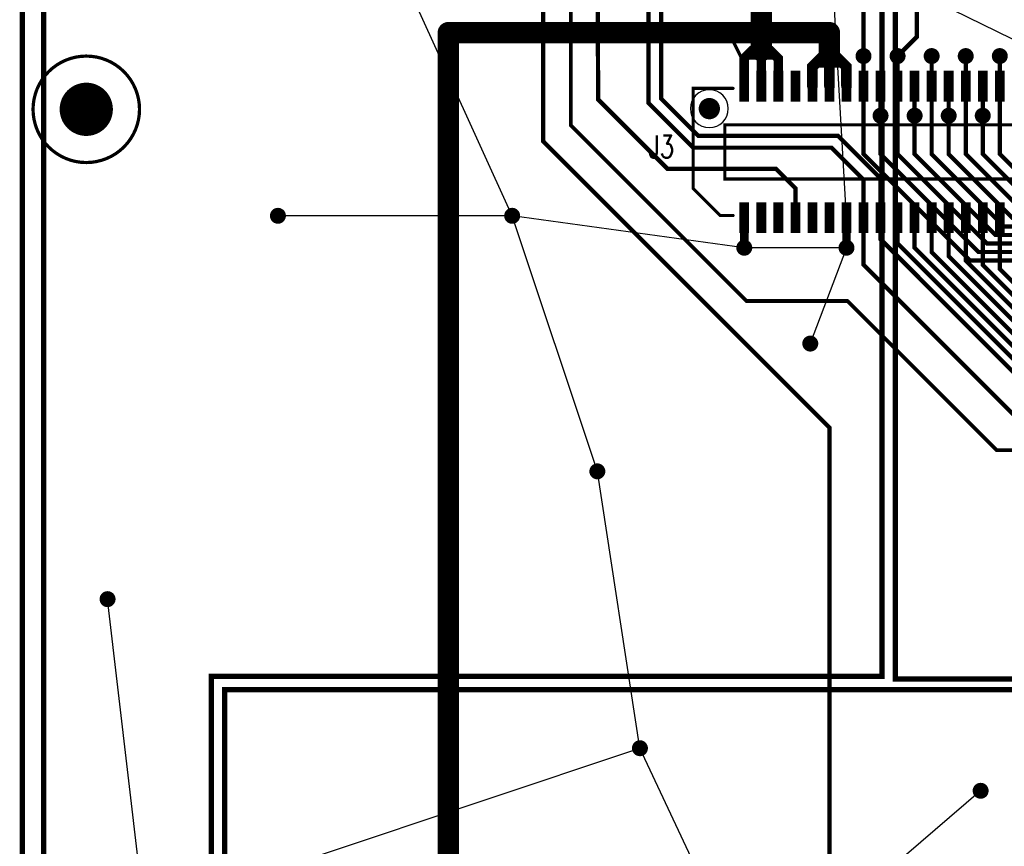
# Model space of a CAD drawing. Extents: x -1 to 210, y -5 to 148.
# Tile 3 of 52: x 0 to 46, y 33 to 72. Entities that reach past the tile are written whole.
import ezdxf
from ezdxf.enums import TextEntityAlignment as Align

# ---------------------------------------------------------------- set-up
doc = ezdxf.new("R2010")
doc.units = 0
for name, pattern in [('KEEPOUT_00011110', [2, 1, 1]), ('POUR_01_-1_0_000000', [2, 1, 1]), ('SIG_10', [2, 1, 1]), ('SIG_12', [2, 1, 1]), ('SIG_123', [2, 1, 1]), ('SIG_13', [2, 1, 1]), ('SIG_134', [2, 1, 1]), ('SIG_17', [2, 1, 1]), ('SIG_193', [2, 1, 1]), ('SIG_194', [2, 1, 1]), ('SIG_195', [2, 1, 1]), ('SIG_196', [2, 1, 1]), ('SIG_197', [2, 1, 1]), ('SIG_198', [2, 1, 1]), ('SIG_199', [2, 1, 1]), ('SIG_200', [2, 1, 1]), ('SIG_203', [2, 1, 1]), ('SIG_204', [2, 1, 1]), ('SIG_205', [2, 1, 1]), ('SIG_206', [2, 1, 1]), ('SIG_207', [2, 1, 1]), ('SIG_208', [2, 1, 1]), ('SIG_209', [2, 1, 1]), ('SIG_6', [2, 1, 1]), ('SIG_73', [2, 1, 1]), ('SIG_84', [2, 1, 1]), ('SIG_85', [2, 1, 1]), ('SIG_94', [2, 1, 1]), ('SIG_97', [2, 1, 1])]:
    doc.linetypes.add(name, pattern=pattern)
for name, color, linetype in [('BOARD_OUTLINE_00', 254, 'CONTINUOUS'), ('COPPER_CUTOUT_03', 112, 'CONTINUOUS'), ('DRIL_NPLTE_THRU_01', 176, 'CONTINUOUS'), ('DRIL_NPLTE_THRU_02', 255, 'CONTINUOUS'), ('DRIL_NPLTE_THRU_03', 106, 'CONTINUOUS'), ('DRIL_NPLTE_THRU_04', 16, 'CONTINUOUS'), ('DRIL_PLTE_THRU_01', 176, 'CONTINUOUS'), ('DRIL_PLTE_THRU_02', 255, 'CONTINUOUS'), ('DRIL_PLTE_THRU_03', 106, 'CONTINUOUS'), ('DRIL_PLTE_THRU_04', 16, 'CONTINUOUS'), ('DRIL_SYMBOL', 254, 'CONTINUOUS'), ('KEEPOUT_00', 34, 'CONTINUOUS'), ('LINK_00', 57, 'CONTINUOUS'), ('PADS_BOT', 1, 'CONTINUOUS'), ('PADS_INNER', 5, 'CONTINUOUS'), ('PADS_TOP', 5, 'CONTINUOUS'), ('PART_NAME_01', 4, 'CONTINUOUS'), ('PART_TOP_2DLINE_00', 4, 'CONTINUOUS'), ('PART_TOP_2DLINE_01', 4, 'CONTINUOUS'), ('POUR_HEADER_01', 5, 'CONTINUOUS'), ('POUR_HEADER_02', 253, 'CONTINUOUS'), ('POUR_HEADER_03', 112, 'CONTINUOUS'), ('POUR_HEADER_04', 1, 'CONTINUOUS'), ('TRACE_01', 5, 'CONTINUOUS'), ('TRACE_04', 1, 'CONTINUOUS'), ('VIAPTS', 5, 'CONTINUOUS')]:
    doc.layers.add(name, color=color, linetype=linetype)
doc.styles.add('W0$15', font='simplex', dxfattribs={"width": 0.75})

# ---------------------------------------------------------------- blocks, each defined once
blk = doc.blocks.new('BOARD_1')
at = {"layer": 'BOARD_OUTLINE_00', "const_width": 0.254}
blk.add_lwpolyline([(-5, 0), (200, 0), (200, 125), (-5, 125)], close=True, dxfattribs=at)
blk = doc.blocks.new('POUR_HEADER_0')
at = {"layer": 'POUR_HEADER_02', "linetype": 'POUR_01_-1_0_000000', "const_width": 0.25}
blk.add_lwpolyline([(190.75, -94.5), (-5, -94.5), (-5, -8.25), (3.75, -8.25), (3.75, -3.25), (13.75, -3.25), (13.75, -14), (37.25, -14), (37.25, 3.25)], dxfattribs=at)
blk = doc.blocks.new('POUR_HEADER_5')
at = {"layer": 'POUR_HEADER_03', "linetype": 'POUR_01_-1_0_000000', "const_width": 0.25}
blk.add_lwpolyline([(7.5, -103.5), (-4.5, -103.5), (-4.5, -93.5), (-30.25, -93.5), (-30.25, -103.5), (-130, -103.5), (-130, -72.5), (-14, -72.5), (-14, -58), (-76, -58), (-76, -38.5), (-73.25, -38.5), (-73.25, -18.25), (-63.75, -18.25), (-63.75, -35), (-55.75, -35), (-55.75, -10), (-21, -10), (-21, 0), (-12.75, 0), (-12.75, -5.25), (-17, -5.25), (-17, -10), (33.25, -10)], dxfattribs=at)
blk = doc.blocks.new('POUR_HEADER_6')
at = {"layer": 'POUR_HEADER_03', "linetype": 'POUR_01_-1_0_000000', "const_width": 0.25}
blk.add_lwpolyline([(0, 0), (-62, 0), (-62, 20), (-78, 20), (-78, 49), (-69, 49), (-69, 58.5), (-84, 58.5), (-84, -13.5), (0, -13.5)], close=True, dxfattribs=at)
blk = doc.blocks.new('SMOOTH_0$25')
at = {"const_width": 0.125}
blk.add_lwpolyline([(-0.0625, 0, 1), (0.0625, 0, 1)], format="xyb", close=True, dxfattribs=at)
blk = doc.blocks.new('POUR_HEADER_7')
at = {"layer": 'COPPER_CUTOUT_03', "const_width": 0.25}
blk.add_lwpolyline([(127.625, -66.375), (90.375, -66.375), (90.375, -56.375), (65.875, -56.375), (65.875, -66.375), (-35.125, -66.375), (-35.125, -34.125), (-3.625, -34.125), (-3.625, 38.375), (12.625, 38.375), (12.625, 28.375), (32.375, 28.375), (32.375, 3.375), (39.125, 3.375), (39.125, 28.375), (73.875, 28.375), (73.875, 38.375), (83.375, 38.375), (83.375, 31.875), (79.125, 31.875), (79.125, 28.375), (128.625, 28.375)], dxfattribs=at)
at = {"layer": 'POUR_HEADER_03', "linetype": 'POUR_01_-1_0_000000', "const_width": 0.25}
blk.add_lwpolyline([(-43, -74.5), (-43, 48.5), (160, 48.5), (160, -74.5)], close=True, dxfattribs=at)
at = {"layer": 'COPPER_CUTOUT_03'}
for p in [(-35.125, -34.125), (-3.625, -34.125)]:
    blk.add_blockref('SMOOTH_0$25', p, dxfattribs=at)
blk = doc.blocks.new('POUR_HEADER_8')
at = {"layer": 'POUR_HEADER_01', "linetype": 'POUR_01_-1_0_000000', "const_width": 0.25}
blk.add_lwpolyline([(0, 0), (203, 0), (203, 123), (0, 123)], close=True, dxfattribs=at)
blk = doc.blocks.new('POUR_HEADER_9')
at = {"layer": 'POUR_HEADER_04', "linetype": 'POUR_01_-1_0_000000', "const_width": 0.25}
blk.add_lwpolyline([(0, 0), (203, 0), (203, 123), (0, 123)], close=True, dxfattribs=at)
blk = doc.blocks.new('KEEPOUT_10')
at = {"layer": 'KEEPOUT_00', "linetype": 'KEEPOUT_00011110'}
blk.add_lwpolyline([(-2.5, 0, 1), (2.5, 0, 1)], format="xyb", close=True, dxfattribs=at)
blk = doc.blocks.new('SMOOTH_0$15')
at = {"const_width": 0.075}
blk.add_lwpolyline([(-0.0375, 0, 1), (0.0375, 0, 1)], format="xyb", close=True, dxfattribs=at)
blk = doc.blocks.new('PART_BODY_TOP_32')
at = {"layer": 'KEEPOUT_00', "linetype": 'KEEPOUT_00011110'}
for points in [[(-16.35125, 2.032, 1), (-18.12925, 2.032, 1)], [(18.12925, 2.032, 1), (16.35125, 2.032, 1)]]:
    blk.add_lwpolyline(points, format="xyb", close=True, dxfattribs=at)
at = {"layer": 'PART_TOP_2DLINE_01', "const_width": 0.15}
for points in [[(-15.621, 4.191), (-16.129, 5.207), (-15.113, 5.207), (-15.621, 4.191)], [(-16.129, 2.9845), (-18.00225, 2.9845), (-18.00225, -1.7145), (-16.73225, -2.9845), (-16.129, -2.9845)], [(16.129, 2.9845), (18.00225, 2.9845), (18.00225, -1.7145), (16.73225, -2.9845), (16.129, -2.9845)]]:
    blk.add_lwpolyline(points, dxfattribs=at)
blk.add_lwpolyline([(-16.51, 1.27), (16.51, 1.27), (16.51, -1.27), (-16.51, -1.27)], close=True, dxfattribs=at)
at = {"layer": 'PART_TOP_2DLINE_01'}
for p in [(-16.129, 5.207), (-15.113, 5.207), (-15.621, 4.191), (-15.621, 4.191), (-18.00225, 2.9845), (-16.129, 2.9845), (16.129, 2.9845), (18.00225, 2.9845), (-16.51, 1.27), (16.51, 1.27), (-16.51, -1.27), (16.51, -1.27), (-18.00225, -1.7145), (18.00225, -1.7145), (-16.73225, -2.9845), (-16.129, -2.9845), (16.129, -2.9845), (16.73225, -2.9845)]:
    blk.add_blockref('SMOOTH_0$15', p, dxfattribs=at)
blk = doc.blocks.new('DRIL_HOLE_0')
blk.add_lwpolyline([(0, 0, 1), (0, 0, 1)], format="xyb", close=True)
blk = doc.blocks.new('PAD_0')
blk.add_lwpolyline([(0, 0, 1), (0, 0, 1)], format="xyb", close=True)
blk = doc.blocks.new('PAD_11')
at = {"const_width": 0.4572}
blk.add_lwpolyline([(-0.7239, 0), (0.7239, 0)], dxfattribs=at)
blk = doc.blocks.new('STK_TOP_17')
at = {"layer": 'DRIL_NPLTE_THRU_01'}
blk.add_blockref('DRIL_HOLE_0', (0, 0), dxfattribs=at)
at = {"layer": 'DRIL_NPLTE_THRU_02'}
blk.add_blockref('DRIL_HOLE_0', (0, 0), dxfattribs=at)
at = {"layer": 'DRIL_NPLTE_THRU_03'}
blk.add_blockref('DRIL_HOLE_0', (0, 0), dxfattribs=at)
at = {"layer": 'DRIL_NPLTE_THRU_04'}
blk.add_blockref('DRIL_HOLE_0', (0, 0), dxfattribs=at)
at = {"layer": 'PADS_BOT'}
blk.add_blockref('PAD_0', (0, 0), dxfattribs=at)
at = {"layer": 'PADS_INNER'}
blk.add_blockref('PAD_0', (0, 0), dxfattribs=at)
at = {"layer": 'PADS_TOP', "rotation": 90}
blk.add_blockref('PAD_11', (0, 0), dxfattribs=at)
blk = doc.blocks.new('DRIL_SYMBOL_1')
at = {"layer": 'DRIL_SYMBOL', "const_width": 0.0508}
for points in [[(-0.254, 0), (0.254, 0)], [(0, -0.254), (0, 0.254)]]:
    blk.add_lwpolyline(points, dxfattribs=at)
blk = doc.blocks.new('DRIL_HOLE_1')
at = {"const_width": 0.5}
blk.add_lwpolyline([(-0.25, 0, 1), (0.25, 0, 1)], format="xyb", close=True, dxfattribs=at)
blk.add_blockref('DRIL_SYMBOL_1', (0, 0))
blk = doc.blocks.new('PAD_12')
at = {"const_width": 0.254}
blk.add_lwpolyline([(0, -0.127, 1), (0, 0.127, 1)], format="xyb", close=True, dxfattribs=at)
blk = doc.blocks.new('STK_TOP_18')
at = {"layer": 'DRIL_NPLTE_THRU_01'}
blk.add_blockref('DRIL_HOLE_1', (0, 0), dxfattribs=at)
at = {"layer": 'DRIL_NPLTE_THRU_02'}
blk.add_blockref('DRIL_HOLE_1', (0, 0), dxfattribs=at)
at = {"layer": 'DRIL_NPLTE_THRU_03'}
blk.add_blockref('DRIL_HOLE_1', (0, 0), dxfattribs=at)
at = {"layer": 'DRIL_NPLTE_THRU_04'}
blk.add_blockref('DRIL_HOLE_1', (0, 0), dxfattribs=at)
at = {"layer": 'PADS_BOT'}
blk.add_blockref('PAD_12', (0, 0), dxfattribs=at)
at = {"layer": 'PADS_INNER'}
blk.add_blockref('PAD_12', (0, 0), dxfattribs=at)
at = {"layer": 'PADS_TOP'}
blk.add_blockref('PAD_12', (0, 0), dxfattribs=at)
blk = doc.blocks.new('SYM_TOP_13')
for name, p in [('PART_BODY_TOP_32', (0, 0)), ('STK_TOP_17', (-15.6, 3.0861)), ('STK_TOP_17', (-14.8, 3.0861)), ('STK_TOP_17', (-14, 3.0861)), ('STK_TOP_17', (-13.2, 3.0861)), ('STK_TOP_17', (-12.4, 3.0861)), ('STK_TOP_17', (-11.6, 3.0861)), ('STK_TOP_17', (-10.8, 3.0861)), ('STK_TOP_17', (-10, 3.0861)), ('STK_TOP_17', (-9.2, 3.0861)), ('STK_TOP_17', (-8.4, 3.0861)), ('STK_TOP_17', (-7.6, 3.0861)), ('STK_TOP_17', (-6.8, 3.0861)), ('STK_TOP_17', (-6, 3.0861)), ('STK_TOP_17', (-5.2, 3.0861)), ('STK_TOP_17', (-4.4, 3.0861)), ('STK_TOP_17', (-3.6, 3.0861)), ('STK_TOP_17', (-2.8, 3.0861)), ('STK_TOP_17', (-2, 3.0861)), ('STK_TOP_17', (-1.2, 3.0861)), ('STK_TOP_17', (-0.4, 3.0861)), ('STK_TOP_17', (0.4, 3.0861)), ('STK_TOP_17', (1.2, 3.0861)), ('STK_TOP_17', (2, 3.0861)), ('STK_TOP_17', (2.8, 3.0861)), ('STK_TOP_17', (3.6, 3.0861)), ('STK_TOP_17', (4.4, 3.0861)), ('STK_TOP_17', (5.2, 3.0861)), ('STK_TOP_17', (6, 3.0861)), ('STK_TOP_17', (6.8, 3.0861)), ('STK_TOP_17', (7.6, 3.0861)), ('STK_TOP_17', (8.4, 3.0861)), ('STK_TOP_17', (9.2, 3.0861)), ('STK_TOP_17', (10, 3.0861)), ('STK_TOP_17', (10.8, 3.0861)), ('STK_TOP_17', (11.6, 3.0861)), ('STK_TOP_17', (12.4, 3.0861)), ('STK_TOP_17', (13.2, 3.0861)), ('STK_TOP_17', (14, 3.0861)), ('STK_TOP_17', (14.8, 3.0861)), ('STK_TOP_17', (15.6, 3.0861)), ('STK_TOP_18', (-17.2402, 2.032)), ('STK_TOP_18', (17.2402, 2.032)), ('STK_TOP_17', (-15.6, -3.0861)), ('STK_TOP_17', (-14.8, -3.0861)), ('STK_TOP_17', (-14, -3.0861)), ('STK_TOP_17', (-13.2, -3.0861)), ('STK_TOP_17', (-12.4, -3.0861)), ('STK_TOP_17', (-11.6, -3.0861)), ('STK_TOP_17', (-10.8, -3.0861)), ('STK_TOP_17', (-10, -3.0861)), ('STK_TOP_17', (-9.2, -3.0861)), ('STK_TOP_17', (-8.4, -3.0861)), ('STK_TOP_17', (-7.6, -3.0861)), ('STK_TOP_17', (-6.8, -3.0861)), ('STK_TOP_17', (-6, -3.0861)), ('STK_TOP_17', (-5.2, -3.0861)), ('STK_TOP_17', (-4.4, -3.0861)), ('STK_TOP_17', (-3.6, -3.0861)), ('STK_TOP_17', (-2.8, -3.0861)), ('STK_TOP_17', (-2, -3.0861)), ('STK_TOP_17', (-1.2, -3.0861)), ('STK_TOP_17', (-0.4, -3.0861)), ('STK_TOP_17', (0.4, -3.0861)), ('STK_TOP_17', (1.2, -3.0861)), ('STK_TOP_17', (2, -3.0861)), ('STK_TOP_17', (2.8, -3.0861)), ('STK_TOP_17', (3.6, -3.0861)), ('STK_TOP_17', (4.4, -3.0861)), ('STK_TOP_17', (5.2, -3.0861)), ('STK_TOP_17', (6, -3.0861)), ('STK_TOP_17', (6.8, -3.0861)), ('STK_TOP_17', (7.6, -3.0861)), ('STK_TOP_17', (8.4, -3.0861)), ('STK_TOP_17', (9.2, -3.0861)), ('STK_TOP_17', (10, -3.0861)), ('STK_TOP_17', (10.8, -3.0861)), ('STK_TOP_17', (11.6, -3.0861)), ('STK_TOP_17', (12.4, -3.0861)), ('STK_TOP_17', (13.2, -3.0861)), ('STK_TOP_17', (14, -3.0861)), ('STK_TOP_17', (14.8, -3.0861)), ('STK_TOP_17', (15.6, -3.0861))]:
    blk.add_blockref(name, p)
blk = doc.blocks.new('PART_TOP_96')
blk.add_blockref('SYM_TOP_13', (0, 0))
at = {"layer": 'PART_NAME_01', "style": 'W0$15', "width": 0.75}
blk.add_text('J3', height=1.05, dxfattribs=at).set_placement((-19.5, 0.25), align=Align.MIDDLE_CENTER)
blk = doc.blocks.new('PART_BODY_TOP_51')
at = {"layer": 'PART_TOP_2DLINE_00', "const_width": 0.152}
blk.add_lwpolyline([(2.5, 0, 1), (-2.5, 0, 1)], format="xyb", close=True, dxfattribs=at)
blk = doc.blocks.new('DRIL_SYMBOL_2$5')
at = {"layer": 'DRIL_SYMBOL', "const_width": 0.0508}
for points in [[(-0.254, 0), (0.254, 0)], [(0, -0.254), (0, 0.254)]]:
    blk.add_lwpolyline(points, dxfattribs=at)
blk = doc.blocks.new('DRIL_HOLE_2$5')
at = {"const_width": 1.25}
blk.add_lwpolyline([(-0.625, 0, 1), (0.625, 0, 1)], format="xyb", close=True, dxfattribs=at)
blk.add_blockref('DRIL_SYMBOL_2$5', (0, 0))
blk = doc.blocks.new('PAD_19')
at = {"const_width": 0.381}
blk.add_lwpolyline([(0, -0.1905, 1), (0, 0.1905, 1)], format="xyb", close=True, dxfattribs=at)
blk = doc.blocks.new('STK_TOP_32')
at = {"layer": 'DRIL_NPLTE_THRU_01'}
blk.add_blockref('DRIL_HOLE_2$5', (0, 0), dxfattribs=at)
at = {"layer": 'DRIL_NPLTE_THRU_02'}
blk.add_blockref('DRIL_HOLE_2$5', (0, 0), dxfattribs=at)
at = {"layer": 'DRIL_NPLTE_THRU_03'}
blk.add_blockref('DRIL_HOLE_2$5', (0, 0), dxfattribs=at)
at = {"layer": 'DRIL_NPLTE_THRU_04'}
blk.add_blockref('DRIL_HOLE_2$5', (0, 0), dxfattribs=at)
at = {"layer": 'PADS_BOT'}
blk.add_blockref('PAD_19', (0, 0), dxfattribs=at)
at = {"layer": 'PADS_INNER'}
blk.add_blockref('PAD_19', (0, 0), dxfattribs=at)
at = {"layer": 'PADS_TOP'}
blk.add_blockref('PAD_19', (0, 0), dxfattribs=at)
blk = doc.blocks.new('SYM_TOP_32')
for name in ['PART_BODY_TOP_51', 'STK_TOP_32']:
    blk.add_blockref(name, (0, 0))
blk = doc.blocks.new('PART_TOP_195')
blk.add_blockref('SYM_TOP_32', (0, 0))
blk = doc.blocks.new('SMOOTH_0$2')
at = {"const_width": 0.1}
blk.add_lwpolyline([(-0.05, 0, 1), (0.05, 0, 1)], format="xyb", close=True, dxfattribs=at)
blk = doc.blocks.new('SMOOTH_0$45')
at = {"const_width": 0.225}
blk.add_lwpolyline([(-0.1125, 0, 1), (0.1125, 0, 1)], format="xyb", close=True, dxfattribs=at)
blk = doc.blocks.new('SMOOTH_1')
at = {"const_width": 0.5}
blk.add_lwpolyline([(-0.25, 0, 1), (0.25, 0, 1)], format="xyb", close=True, dxfattribs=at)
blk = doc.blocks.new('SMOOTH_0$4')
at = {"const_width": 0.2}
blk.add_lwpolyline([(-0.1, 0, 1), (0.1, 0, 1)], format="xyb", close=True, dxfattribs=at)
blk = doc.blocks.new('SMOOTH_0$175')
at = {"const_width": 0.0875}
blk.add_lwpolyline([(-0.04375, 0, 1), (0.04375, 0, 1)], format="xyb", close=True, dxfattribs=at)
blk = doc.blocks.new('SMOOTH_0$5')
at = {"const_width": 0.25}
blk.add_lwpolyline([(-0.125, 0, 1), (0.125, 0, 1)], format="xyb", close=True, dxfattribs=at)
blk = doc.blocks.new('DRIL_SYMBOL_0$3')
at = {"layer": 'DRIL_SYMBOL', "const_width": 0.0508}
for points in [[(-0.254, 0), (0.254, 0)], [(0, -0.254), (0, 0.254)]]:
    blk.add_lwpolyline(points, dxfattribs=at)
blk = doc.blocks.new('DRIL_HOLE_0$3')
at = {"const_width": 0.15}
blk.add_lwpolyline([(-0.075, 0, 1), (0.075, 0, 1)], format="xyb", close=True, dxfattribs=at)
blk.add_blockref('DRIL_SYMBOL_0$3', (0, 0))
blk = doc.blocks.new('PAD_34')
at = {"const_width": 0.375}
blk.add_lwpolyline([(0, -0.1875, 1), (0, 0.1875, 1)], format="xyb", close=True, dxfattribs=at)
blk = doc.blocks.new('STK_TOP_3')
at = {"layer": 'DRIL_PLTE_THRU_01'}
blk.add_blockref('DRIL_HOLE_0$3', (0, 0), dxfattribs=at)
at = {"layer": 'DRIL_PLTE_THRU_02'}
blk.add_blockref('DRIL_HOLE_0$3', (0, 0), dxfattribs=at)
at = {"layer": 'DRIL_PLTE_THRU_03'}
blk.add_blockref('DRIL_HOLE_0$3', (0, 0), dxfattribs=at)
at = {"layer": 'DRIL_PLTE_THRU_04'}
blk.add_blockref('DRIL_HOLE_0$3', (0, 0), dxfattribs=at)
at = {"layer": 'PADS_BOT'}
blk.add_blockref('PAD_34', (0, 0), dxfattribs=at)
at = {"layer": 'PADS_INNER'}
blk.add_blockref('PAD_34', (0, 0), dxfattribs=at)
at = {"layer": 'PADS_TOP'}
blk.add_blockref('PAD_34', (0, 0), dxfattribs=at)
blk = doc.blocks.new('SYM_TOP_1')
blk.add_blockref('STK_TOP_3', (0, 0))

msp = doc.modelspace()

# ---------------------------------------------------------------- linework, layer by layer
at = {"layer": 'LINK_00', "linetype": 'SIG_12'}
for p, q in [((38.7, 62.914), (38, 75)), ((23, 63), (18, 74)), ((47.5, 70.8), (43, 73)), ((23, 63), (12, 63)), ((27, 51), (23, 63)), ((33.9, 61.5), (23, 63)), ((38.7, 61.5), (33.9, 61.5)), ((38.7, 61.5), (37, 57)), ((29, 38), (27, 51)), ((6, 28), (4, 45)), ((14, 33), (29, 38)), ((33, 29.5), (29, 38)), ((45, 36), (38.7, 30.6))]:
    msp.add_line(p, q, dxfattribs=at)
at = {"layer": 'TRACE_01', "linetype": 'SIG_123', "const_width": 0.2}
for points in [[(26.365, 86.46), (26.365, 84.135), (30.5, 80), (36.75, 80), (39.5, 77.25), (39.5, 70.5)], [(39.5, 69.086), (39.5, 70.5)]]:
    msp.add_lwpolyline(points, dxfattribs=at)
at = {"layer": 'TRACE_01', "linetype": 'SIG_13', "const_width": 0.2}
for points in [[(24.495, 84.3), (24.495, 83.4), (29.4, 78.495), (29.4, 68.3), (31.5, 66.2), (38, 66.2), (39.5, 64.7), (39.5, 62.914)], [(39.5, 62.914), (39.5, 60.7), (46.7, 53.5), (68.9, 53.5), (86.4, 36), (88.72, 36), (90, 37.28)]]:
    msp.add_lwpolyline(points, dxfattribs=at)
at = {"layer": 'TRACE_01', "linetype": 'SIG_6', "const_width": 0.2}
for points in [[(27.75, 81.5), (30, 79.25), (30, 68.5), (31.75, 66.75), (38.3, 66.75), (40.3, 64.75), (40.3, 62.914)], [(40.3, 62.914), (40.3, 61.9), (47.9, 54.3), (69.3, 54.3), (85.1, 38.5), (88.68, 38.5), (90, 39.82)]]:
    msp.add_lwpolyline(points, dxfattribs=at)
at = {"layer": 'TRACE_01', "linetype": 'SIG_73', "const_width": 0.175}
for points in [[(19, 79.25), (24, 79.25), (25.75, 77.5), (25.75, 67.25), (34, 59), (38.75, 59)], [(38.75, 59), (45.75, 52), (68.25, 52), (84.75, 35.5), (84.75, 34.5), (85.75, 33.5)]]:
    msp.add_lwpolyline(points, dxfattribs=at)
at = {"layer": 'TRACE_01', "linetype": 'SIG_10'}
for points, const_width in [([(34.54, 76), (34.54, 73.16), (34.7, 73), (34.7, 70.75)], 1), ([(33.9, 69.086), (33.9, 70.4), (34.062, 70.562)], 0.45), ([(34.062, 70.562), (34.25, 70.75), (34.7, 70.75)], 0.45), ([(34.062, 70.562), (34.7, 70.562)], 0.45), ([(34.7, 70.75), (35.125, 70.75), (35.312, 70.562)], 0.45), ([(34.7, 70.562), (34.7, 70.75)], 0.45), ([(34.7, 70.562), (34.7, 70.562)], 0.45), ([(34.7, 70.562), (35.312, 70.562)], 0.45), ([(34.7, 70.562), (34.7, 69.086)], 0.45), ([(35.312, 70.562), (35.5, 70.375), (35.5, 69.086)], 0.45)]:
    msp.add_lwpolyline(points, dxfattribs=dict(at, const_width=const_width))
at = {"layer": 'TRACE_01', "linetype": 'SIG_84', "const_width": 0.2}
msp.add_lwpolyline([(24.46, 76), (24.46, 66.5), (37.9, 53.06), (37.9, 29.086)], dxfattribs=at)
at = {"layer": 'TRACE_01', "linetype": 'SIG_85', "const_width": 0.2}
msp.add_lwpolyline([(27, 76), (27.04, 68.46), (30.3, 65.2), (35.4, 65.2), (36.3, 64.3), (36.3, 62.914)], dxfattribs=at)
at = {"layer": 'TRACE_01', "linetype": 'SIG_97'}
for points, const_width in [([(17, 16), (17, 26.6), (20, 29.6), (20, 71.6)], 1), ([(37.9, 70.5), (37.9, 71.6)], 1), ([(37.3, 70.2), (37.6, 70.5), (37.9, 70.5)], 0.5), ([(37.9, 70.5), (38.2, 70.5), (38.5, 70.2)], 0.5), ([(37.9, 70.2), (37.9, 70.5)], 0.5), ([(37.1, 69.086), (37.1, 70), (37.3, 70.2)], 0.5), ([(37.3, 70.2), (37.9, 70.2)], 0.5), ([(37.9, 70.2), (37.9, 70.2)], 0.5), ([(37.9, 69.086), (37.9, 70.2)], 0.5), ([(37.9, 70.2), (38.5, 70.2)], 0.5), ([(38.5, 70.2), (38.7, 70), (38.7, 69.086)], 0.5)]:
    msp.add_lwpolyline(points, dxfattribs=dict(at, const_width=const_width))
at = {"layer": 'TRACE_01', "linetype": 'SIG_205', "const_width": 0.2}
msp.add_lwpolyline([(41.1, 70.5), (41.1, 69.086)], dxfattribs=at)
at = {"layer": 'TRACE_01', "linetype": 'SIG_209', "const_width": 0.2}
msp.add_lwpolyline([(42.7, 70.5), (42.7, 69.086)], dxfattribs=at)
at = {"layer": 'TRACE_01', "linetype": 'SIG_196', "const_width": 0.2}
msp.add_lwpolyline([(44.3, 69.086), (44.3, 70.5)], dxfattribs=at)
at = {"layer": 'TRACE_01', "linetype": 'SIG_200', "const_width": 0.2}
msp.add_lwpolyline([(45.9, 69.086), (45.9, 70.5)], dxfattribs=at)
at = {"layer": 'TRACE_01', "linetype": 'SIG_203', "const_width": 0.2}
msp.add_lwpolyline([(40.3, 67.7), (40.3, 69.086)], dxfattribs=at)
at = {"layer": 'TRACE_01', "linetype": 'SIG_207', "const_width": 0.2}
msp.add_lwpolyline([(41.9, 67.7), (41.9, 69.086)], dxfattribs=at)
at = {"layer": 'TRACE_01', "linetype": 'SIG_194', "const_width": 0.2}
msp.add_lwpolyline([(43.5, 69.086), (43.5, 67.7)], dxfattribs=at)
at = {"layer": 'TRACE_01', "linetype": 'SIG_198', "const_width": 0.2}
msp.add_lwpolyline([(45.1, 69.086), (45.1, 67.7)], dxfattribs=at)
at = {"layer": 'TRACE_01', "linetype": 'SIG_12', "const_width": 0.4}
for points in [[(33.9, 61.5), (33.9, 62.914)], [(38.7, 62.914), (38.7, 61.5)]]:
    msp.add_lwpolyline(points, dxfattribs=at)
at = {"layer": 'TRACE_01', "linetype": 'SIG_204', "const_width": 0.2}
msp.add_lwpolyline([(41.1, 62.914), (41.1, 61.7), (48.1, 54.7), (69.5, 54.7), (83.12, 41.08), (88.72, 41.08), (90, 42.36)], dxfattribs=at)
at = {"layer": 'TRACE_01', "linetype": 'SIG_206', "const_width": 0.2}
msp.add_lwpolyline([(41.9, 62.914), (41.9, 61.5), (48.3, 55.1), (69.7, 55.1), (81.22, 43.58), (88.68, 43.58), (90, 44.9)], dxfattribs=at)
at = {"layer": 'TRACE_01', "linetype": 'SIG_208', "const_width": 0.2}
msp.add_lwpolyline([(42.7, 62.914), (42.7, 61.3), (48.5, 55.5), (69.9, 55.5), (79.22, 46.18), (88.74, 46.18), (90, 47.44)], dxfattribs=at)
at = {"layer": 'TRACE_01', "linetype": 'SIG_193', "const_width": 0.2}
msp.add_lwpolyline([(43.5, 62.914), (43.5, 61.1), (48.7, 55.9), (70.1, 55.9), (77.3, 48.7), (88.72, 48.7), (90, 49.98)], dxfattribs=at)
at = {"layer": 'TRACE_01', "linetype": 'SIG_195', "const_width": 0.2}
msp.add_lwpolyline([(44.3, 62.914), (44.3, 60.9), (48.9, 56.3), (70.3, 56.3), (75.4, 51.2), (88.68, 51.2), (90, 52.52)], dxfattribs=at)
at = {"layer": 'TRACE_01', "linetype": 'SIG_197', "const_width": 0.2}
msp.add_lwpolyline([(45.1, 62.914), (45.1, 60.7), (49.1, 56.7), (70.5, 56.7), (73.4, 53.8), (88.74, 53.8), (90, 55.06)], dxfattribs=at)
at = {"layer": 'TRACE_01', "linetype": 'SIG_199', "const_width": 0.2}
msp.add_lwpolyline([(45.9, 62.914), (45.9, 60.5), (49.3, 57.1), (70.7, 57.1), (73.6, 54.2), (83.6, 54.2), (85.7, 56.3), (88.7, 56.3), (90, 57.6)], dxfattribs=at)
at = {"layer": 'TRACE_04', "linetype": 'SIG_205', "const_width": 0.2}
for points in [[(41.1, 70.5), (42, 71.4), (42, 74.75), (50, 82.75), (59, 82.75)], [(87.46, 42.36), (79.6, 50.22), (79.6, 53.5), (74.6, 58.5), (60.2, 58.5), (57, 61.7), (45.3, 61.7), (41.1, 65.9), (41.1, 70.5)]]:
    msp.add_lwpolyline(points, dxfattribs=at)
at = {"layer": 'TRACE_04', "linetype": 'SIG_97', "const_width": 1}
msp.add_lwpolyline([(37.9, 71.6), (20, 71.6)], dxfattribs=at)
at = {"layer": 'TRACE_04', "linetype": 'SIG_123', "const_width": 0.2}
msp.add_lwpolyline([(87.46, 37.28), (74.6, 50.14), (74.6, 56.7), (73.6, 57.7), (59.8, 57.7), (56.6, 60.9), (44.5, 60.9), (39.5, 65.9), (39.5, 70.5)], dxfattribs=at)
at = {"layer": 'TRACE_04', "linetype": 'SIG_209', "const_width": 0.2}
msp.add_lwpolyline([(87.46, 47.44), (75.6, 59.3), (60.6, 59.3), (57.4, 62.5), (46.1, 62.5), (42.7, 65.9), (42.7, 70.5)], dxfattribs=at)
at = {"layer": 'TRACE_04', "linetype": 'SIG_196', "const_width": 0.2}
msp.add_lwpolyline([(87.46, 52.52), (79.88, 60.1), (61, 60.1), (57.8, 63.3), (46.9, 63.3), (44.3, 65.9), (44.3, 70.5)], dxfattribs=at)
at = {"layer": 'TRACE_04', "linetype": 'SIG_200', "const_width": 0.2}
msp.add_lwpolyline([(87.46, 57.6), (83.36, 61.7), (68, 61.7), (65.6, 64.1), (47.7, 64.1), (45.9, 65.9), (45.9, 70.5)], dxfattribs=at)
at = {"layer": 'TRACE_04', "linetype": 'SIG_203', "const_width": 0.2}
msp.add_lwpolyline([(87.46, 39.82), (79, 48.28), (79, 53.3), (74.2, 58.1), (60, 58.1), (56.8, 61.3), (44.9, 61.3), (40.3, 65.9), (40.3, 67.7)], dxfattribs=at)
at = {"layer": 'TRACE_04', "linetype": 'SIG_207', "const_width": 0.2}
msp.add_lwpolyline([(87.46, 44.9), (80.2, 52.16), (80.2, 53.8), (75.1, 58.9), (60.4, 58.9), (57.2, 62.1), (45.7, 62.1), (41.9, 65.9), (41.9, 67.7)], dxfattribs=at)
at = {"layer": 'TRACE_04', "linetype": 'SIG_194', "const_width": 0.2}
msp.add_lwpolyline([(87.46, 49.98), (77.74, 59.7), (60.8, 59.7), (57.6, 62.9), (46.5, 62.9), (43.5, 65.9), (43.5, 67.7)], dxfattribs=at)
at = {"layer": 'TRACE_04', "linetype": 'SIG_198', "const_width": 0.2}
msp.add_lwpolyline([(87.46, 55.06), (81.32, 61.2), (67.8, 61.2), (65.3, 63.7), (47.3, 63.7), (45.1, 65.9), (45.1, 67.7)], dxfattribs=at)

# ---------------------------------------------------------------- block references
for name, p in [('BOARD_1', (5, 0)), ('PART_TOP_96', (49.5, 66)), ('PART_TOP_195', (3, 68)), ('KEEPOUT_10', (3, 68))]:
    msp.add_blockref(name, p)
at = {"linetype": 'SIG_17'}
msp.add_blockref('POUR_HEADER_7', (44, 75.5), dxfattribs=at)
at = {"linetype": 'SIG_12'}
for name, p in [('POUR_HEADER_8', (1, 1)), ('POUR_HEADER_9', (1, 1)), ('POUR_HEADER_0', (6, 95.5))]:
    msp.add_blockref(name, p, dxfattribs=at)
at = {"linetype": 'SIG_94'}
msp.add_blockref('POUR_HEADER_5', (139.5, 113.25), dxfattribs=at)
at = {"linetype": 'SIG_134'}
msp.add_blockref('POUR_HEADER_6', (125, 54.75), dxfattribs=at)
at = {"layer": 'TRACE_01'}
for name, p in [('SMOOTH_1', (20, 71.6)), ('SMOOTH_1', (37.9, 71.6)), ('SMOOTH_1', (34.7, 70.75)), ('SMOOTH_0$45', (34.062, 70.562)), ('SMOOTH_0$45', (34.062, 70.562)), ('SMOOTH_0$45', (34.062, 70.562)), ('SMOOTH_0$45', (34.25, 70.75)), ('SMOOTH_0$45', (34.7, 70.75)), ('SMOOTH_0$45', (34.7, 70.75)), ('SMOOTH_0$45', (34.7, 70.75)), ('SMOOTH_0$45', (34.7, 70.562)), ('SMOOTH_0$45', (34.7, 70.562)), ('SMOOTH_0$45', (34.7, 70.562)), ('SMOOTH_0$45', (34.7, 70.562)), ('SMOOTH_0$45', (35.125, 70.75)), ('SMOOTH_0$45', (35.312, 70.562)), ('SMOOTH_0$45', (35.312, 70.562)), ('SMOOTH_0$45', (35.312, 70.562)), ('SMOOTH_0$5', (37.6, 70.5)), ('SMOOTH_1', (37.9, 70.5)), ('SMOOTH_0$5', (37.9, 70.5)), ('SMOOTH_0$5', (37.9, 70.5)), ('SMOOTH_0$5', (37.9, 70.5)), ('SMOOTH_0$5', (38.2, 70.5)), ('SMOOTH_0$45', (33.9, 70.4)), ('SMOOTH_0$45', (35.5, 70.375)), ('SMOOTH_0$5', (37.3, 70.2)), ('SMOOTH_0$5', (37.3, 70.2)), ('SMOOTH_0$5', (37.3, 70.2)), ('SMOOTH_0$5', (37.9, 70.2)), ('SMOOTH_0$5', (37.9, 70.2)), ('SMOOTH_0$5', (37.9, 70.2)), ('SMOOTH_0$5', (37.9, 70.2)), ('SMOOTH_0$5', (38.5, 70.2)), ('SMOOTH_0$5', (38.5, 70.2)), ('SMOOTH_0$5', (38.5, 70.2)), ('SMOOTH_0$2', (39.5, 70.5)), ('SMOOTH_0$2', (39.5, 70.5)), ('SMOOTH_0$2', (41.1, 70.5)), ('SMOOTH_0$2', (42.7, 70.5)), ('SMOOTH_0$2', (44.3, 70.5)), ('SMOOTH_0$2', (45.9, 70.5)), ('SMOOTH_0$5', (37.1, 70)), ('SMOOTH_0$5', (38.7, 70)), ('SMOOTH_0$45', (33.9, 69.086)), ('SMOOTH_0$45', (34.7, 69.086)), ('SMOOTH_0$45', (35.5, 69.086)), ('SMOOTH_0$5', (37.1, 69.086)), ('SMOOTH_0$5', (37.9, 69.086)), ('SMOOTH_0$5', (38.7, 69.086)), ('SMOOTH_0$2', (39.5, 69.086)), ('SMOOTH_0$2', (40.3, 69.086)), ('SMOOTH_0$2', (41.1, 69.086)), ('SMOOTH_0$2', (41.9, 69.086)), ('SMOOTH_0$2', (42.7, 69.086)), ('SMOOTH_0$2', (43.5, 69.086)), ('SMOOTH_0$2', (44.3, 69.086)), ('SMOOTH_0$2', (45.1, 69.086)), ('SMOOTH_0$2', (45.9, 69.086)), ('SMOOTH_0$2', (27.04, 68.46)), ('SMOOTH_0$2', (30, 68.5)), ('SMOOTH_0$2', (29.4, 68.3)), ('SMOOTH_0$2', (40.3, 67.7)), ('SMOOTH_0$2', (41.9, 67.7)), ('SMOOTH_0$2', (43.5, 67.7)), ('SMOOTH_0$2', (45.1, 67.7)), ('SMOOTH_0$175', (25.75, 67.25)), ('SMOOTH_0$2', (24.46, 66.5)), ('SMOOTH_0$2', (31.75, 66.75)), ('SMOOTH_0$2', (38.3, 66.75)), ('SMOOTH_0$2', (31.5, 66.2)), ('SMOOTH_0$2', (38, 66.2)), ('SMOOTH_0$2', (30.3, 65.2)), ('SMOOTH_0$2', (35.4, 65.2)), ('SMOOTH_0$2', (39.5, 64.7)), ('SMOOTH_0$2', (40.3, 64.75)), ('SMOOTH_0$2', (36.3, 64.3)), ('SMOOTH_0$4', (33.9, 62.914)), ('SMOOTH_0$2', (36.3, 62.914)), ('SMOOTH_0$4', (38.7, 62.914)), ('SMOOTH_0$2', (39.5, 62.914)), ('SMOOTH_0$2', (39.5, 62.914)), ('SMOOTH_0$2', (40.3, 62.914)), ('SMOOTH_0$2', (40.3, 62.914)), ('SMOOTH_0$2', (41.1, 62.914)), ('SMOOTH_0$2', (41.9, 62.914)), ('SMOOTH_0$2', (42.7, 62.914)), ('SMOOTH_0$2', (43.5, 62.914)), ('SMOOTH_0$2', (44.3, 62.914)), ('SMOOTH_0$2', (45.1, 62.914)), ('SMOOTH_0$2', (45.9, 62.914)), ('SMOOTH_0$2', (40.3, 61.9)), ('SMOOTH_0$4', (33.9, 61.5)), ('SMOOTH_0$4', (38.7, 61.5)), ('SMOOTH_0$2', (41.1, 61.7)), ('SMOOTH_0$2', (41.9, 61.5)), ('SMOOTH_0$2', (42.7, 61.3)), ('SMOOTH_0$2', (43.5, 61.1)), ('SMOOTH_0$2', (39.5, 60.7)), ('SMOOTH_0$2', (44.3, 60.9)), ('SMOOTH_0$2', (45.1, 60.7)), ('SMOOTH_0$2', (45.9, 60.5)), ('SMOOTH_0$175', (34, 59)), ('SMOOTH_0$175', (38.75, 59)), ('SMOOTH_0$175', (38.75, 59)), ('SMOOTH_0$2', (37.9, 53.06)), ('SMOOTH_0$175', (45.75, 52))]:
    msp.add_blockref(name, p, dxfattribs=at)
at = {"layer": 'TRACE_04'}
for name, p in [('SMOOTH_1', (20, 71.6)), ('SMOOTH_1', (37.9, 71.6)), ('SMOOTH_0$2', (42, 71.4)), ('SMOOTH_0$2', (39.5, 70.5)), ('SMOOTH_0$2', (41.1, 70.5)), ('SMOOTH_0$2', (41.1, 70.5)), ('SMOOTH_0$2', (42.7, 70.5)), ('SMOOTH_0$2', (44.3, 70.5)), ('SMOOTH_0$2', (45.9, 70.5)), ('SMOOTH_0$2', (40.3, 67.7)), ('SMOOTH_0$2', (41.9, 67.7)), ('SMOOTH_0$2', (43.5, 67.7)), ('SMOOTH_0$2', (45.1, 67.7)), ('SMOOTH_0$2', (39.5, 65.9)), ('SMOOTH_0$2', (40.3, 65.9)), ('SMOOTH_0$2', (41.1, 65.9)), ('SMOOTH_0$2', (41.9, 65.9)), ('SMOOTH_0$2', (42.7, 65.9)), ('SMOOTH_0$2', (43.5, 65.9)), ('SMOOTH_0$2', (44.3, 65.9)), ('SMOOTH_0$2', (45.1, 65.9)), ('SMOOTH_0$2', (45.9, 65.9)), ('SMOOTH_0$2', (46.1, 62.5)), ('SMOOTH_0$2', (45.7, 62.1)), ('SMOOTH_0$2', (45.3, 61.7)), ('SMOOTH_0$2', (44.9, 61.3)), ('SMOOTH_0$2', (44.5, 60.9))]:
    msp.add_blockref(name, p, dxfattribs=at)
at = {"layer": 'VIAPTS', "linetype": 'SIG_97'}
for p in [(20, 71.6), (37.9, 71.6)]:
    msp.add_blockref('SYM_TOP_1', p, dxfattribs=at)
at = {"layer": 'VIAPTS', "linetype": 'SIG_123'}
msp.add_blockref('SYM_TOP_1', (39.5, 70.5), dxfattribs=at)
at = {"layer": 'VIAPTS', "linetype": 'SIG_205'}
msp.add_blockref('SYM_TOP_1', (41.1, 70.5), dxfattribs=at)
at = {"layer": 'VIAPTS', "linetype": 'SIG_209'}
msp.add_blockref('SYM_TOP_1', (42.7, 70.5), dxfattribs=at)
at = {"layer": 'VIAPTS', "linetype": 'SIG_196'}
msp.add_blockref('SYM_TOP_1', (44.3, 70.5), dxfattribs=at)
at = {"layer": 'VIAPTS', "linetype": 'SIG_200'}
msp.add_blockref('SYM_TOP_1', (45.9, 70.5), dxfattribs=at)
at = {"layer": 'VIAPTS', "linetype": 'SIG_203'}
msp.add_blockref('SYM_TOP_1', (40.3, 67.7), dxfattribs=at)
at = {"layer": 'VIAPTS', "linetype": 'SIG_207'}
msp.add_blockref('SYM_TOP_1', (41.9, 67.7), dxfattribs=at)
at = {"layer": 'VIAPTS', "linetype": 'SIG_194'}
msp.add_blockref('SYM_TOP_1', (43.5, 67.7), dxfattribs=at)
at = {"layer": 'VIAPTS', "linetype": 'SIG_198'}
msp.add_blockref('SYM_TOP_1', (45.1, 67.7), dxfattribs=at)
at = {"layer": 'VIAPTS', "linetype": 'SIG_12'}
for p in [(12, 63), (23, 63), (33.9, 61.5), (38.7, 61.5), (37, 57), (27, 51), (4, 45), (29, 38), (45, 36)]:
    msp.add_blockref('SYM_TOP_1', p, dxfattribs=at)

doc.saveas('drawing.dxf')
